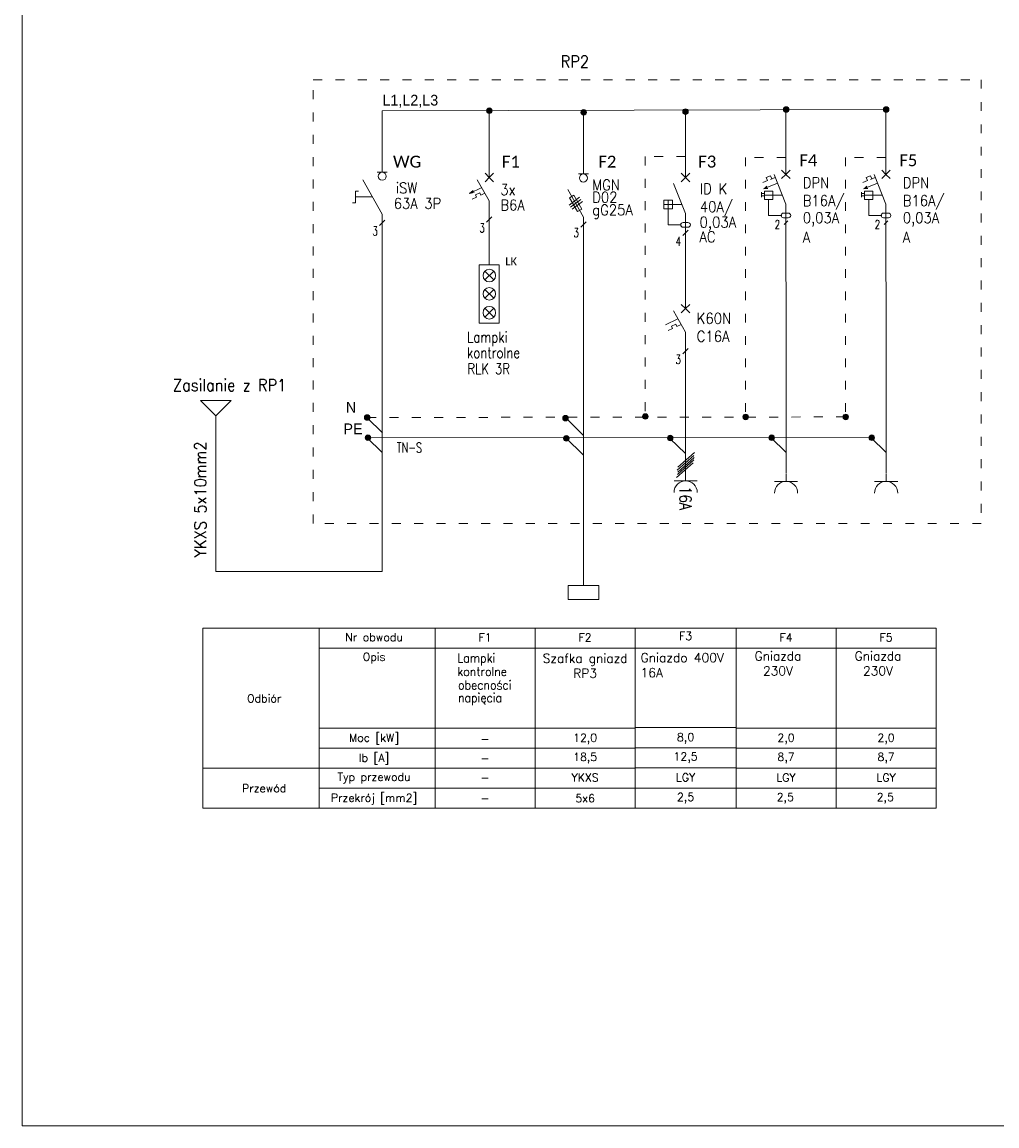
# Model space of a CAD drawing. Header units: millimetres. Extents: x 730 to 10409, y 1134 to 11940.
# Tile 6 of 49: x 756 to 2065, y 5082 to 6565. Entities that reach past the tile are written whole.
import ezdxf
from ezdxf.enums import TextEntityAlignment as Align

# ---------------------------------------------------------------- set-up
doc = ezdxf.new("R2010")
doc.units = ezdxf.units.MM
doc.linetypes.add('ACAD_ISO03W100', pattern=[30, 12, -18])
doc.layers.add('EL_OSP_Gniazda_Adresy', color=7, linetype='Continuous')
doc.layers.add('EL_OSP_Gniazda_Opisy', color=7, linetype='Continuous')
doc.layers.add('Schematy elektryka', color=7, linetype='Continuous', lineweight=9)
doc.styles.add('ELEKTR', font='romans.shx', dxfattribs={"width": 0.7})
doc.styles.add('ELEKTRYKA', font='simplex.shx')
doc.styles.add('SBC_Oz', font='Calibri', dxfattribs={"height": 2})
doc.styles.add('slv1-simplex', font='simplex.shx', dxfattribs={"width": 0.8})
doc.styles.add('STYLE3', font='romans.shx', dxfattribs={"width": 0.7, "height": 20})

# ---------------------------------------------------------------- blocks, each defined once
blk = doc.blocks.new('*U49')
at = {"ltscale": 2}
for p, q in [((-15, 0), (15, 0)), ((0, 0), (0, -10))]:
    blk.add_line(p, q, dxfattribs=at)
blk.add_arc((0, 15), 15, 180, 0, dxfattribs=at)
at = {"layer": 'EL_OSP_Gniazda_Adresy', "ltscale": 2, "width": 0.7}
blk.add_attdef('ADRES', text='', height=19, dxfattribs=at).set_placement((20, 5), align=Align.MIDDLE_LEFT)
at = {"layer": 'EL_OSP_Gniazda_Opisy', "ltscale": 2, "width": 0.7}
blk.add_attdef('LICZBAGNIAZD', text='', height=16, dxfattribs=at).set_placement((0, 15), align=Align.MIDDLE_CENTER)
blk = doc.blocks.new('*U50')
at = {"ltscale": 2}
for p, q in [((-15, 0), (15, 0)), ((0, 0), (0, -10))]:
    blk.add_line(p, q, dxfattribs=at)
blk.add_arc((0, 15), 15, 180, 0, dxfattribs=at)
at = {"layer": 'EL_OSP_Gniazda_Adresy', "ltscale": 2, "width": 0.7}
blk.add_attdef('ADRES', text='', height=19, dxfattribs=at).set_placement((20, 5), align=Align.MIDDLE_LEFT)
at = {"layer": 'EL_OSP_Gniazda_Opisy', "ltscale": 2, "width": 0.7}
blk.add_attdef('LICZBAGNIAZD', text='', height=16, dxfattribs=at).set_placement((0, 15), align=Align.MIDDLE_CENTER)
blk = doc.blocks.new('*U51')
at = {"ltscale": 2}
for p, q in [((-15, 0), (15, 0)), ((0, 0), (0, -10))]:
    blk.add_line(p, q, dxfattribs=at)
blk.add_arc((0, 15), 15, 180, 0, dxfattribs=at)
at = {"layer": 'EL_OSP_Gniazda_Adresy', "ltscale": 2, "width": 0.7}
blk.add_attdef('ADRES', text='', height=19, dxfattribs=at).set_placement((20, 5), align=Align.MIDDLE_LEFT)
at = {"layer": 'EL_OSP_Gniazda_Opisy', "ltscale": 2, "width": 0.7}
blk.add_attdef('LICZBAGNIAZD', text='', height=16, dxfattribs=at).set_placement((0, 15), align=Align.MIDDLE_CENTER)

msp = doc.modelspace()

# ---------------------------------------------------------------- hatches: boundary and pattern name
at = {"layer": 'Schematy elektryka', "lineweight": 15, "ltscale": 20}
h = msp.add_hatch(color=256, dxfattribs=at)
edge = h.paths.add_edge_path()
edge.add_arc((1383.37, 6445.79), 3.71, 0, 360)
h = msp.add_hatch(color=256, dxfattribs=at)
edge = h.paths.add_edge_path()
edge.add_arc((1510.19, 6443.63), 3.71, 0, 360)
h = msp.add_hatch(color=256, dxfattribs=at)
edge = h.paths.add_edge_path()
edge.add_arc((1646.92, 6444.63), 3.71, 0, 360)
h = msp.add_hatch(color=256, dxfattribs=at)
edge = h.paths.add_edge_path()
edge.add_arc((1782.13, 6447.42), 3.71, 0, 360)
h = msp.add_hatch(color=256, dxfattribs=at)
edge = h.paths.add_edge_path()
edge.add_arc((1916.53, 6447.42), 3.71, 0, 360)
h = msp.add_hatch(color=256, dxfattribs=at)
edge = h.paths.add_edge_path()
edge.add_arc((1219.24, 6033.66), 3.71, 0, 360)
h = msp.add_hatch(color=256, dxfattribs=at)
edge = h.paths.add_edge_path()
edge.add_arc((1485.77, 6032.72), 3.71, 0, 360)
h = msp.add_hatch(color=256, dxfattribs=at)
edge = h.paths.add_edge_path()
edge.add_arc((1592.97, 6035.05), 3.71, 0, 360)
h = msp.add_hatch(color=256, dxfattribs=at)
edge = h.paths.add_edge_path()
edge.add_arc((1727.84, 6034.39), 3.71, 0, 360)
h = msp.add_hatch(color=256, dxfattribs=at)
edge = h.paths.add_edge_path()
edge.add_arc((1862.24, 6034.39), 3.71, 0, 360)
h = msp.add_hatch(color=256, dxfattribs=at)
edge = h.paths.add_edge_path()
edge.add_arc((1220.35, 6006.52), 3.71, 0, 360)
h = msp.add_hatch(color=256, dxfattribs=at)
edge = h.paths.add_edge_path()
edge.add_arc((1486.88, 6005.57), 3.71, 0, 360)
h = msp.add_hatch(color=256, dxfattribs=at)
edge = h.paths.add_edge_path()
edge.add_arc((1626.42, 6006.01), 3.71, 0, 360)
h = msp.add_hatch(color=256, dxfattribs=at)
edge = h.paths.add_edge_path()
edge.add_arc((1762.77, 6006.42), 3.71, 0, 360)
h = msp.add_hatch(color=256, dxfattribs=at)
edge = h.paths.add_edge_path()
edge.add_arc((1897.17, 6006.42), 3.71, 0, 360)

# ---------------------------------------------------------------- linework, layer by layer
at = {"layer": 'Schematy elektryka', "lineweight": 15}
for p, q in [((1239.46, 6445.79), (1916.53, 6447.42)), ((1239.46, 6372.55), (1239.46, 6445.79)), ((1383.37, 6372.55), (1383.37, 6445.79)), ((1509.81, 6370.19), (1509.81, 6443.43)), ((1383.37, 6380.75), (1383.37, 6394.19)), ((1239.46, 6385.99), (1239.46, 6385.99)), ((1383.37, 6380.75), (1383.37, 6356.06)), ((1509.81, 6383.63), (1509.81, 6383.63)), ((1232.74, 6363.15), (1246.18, 6363.15)), ((1239.46, 6372.55), (1239.46, 6363.15)), ((1509.81, 6370.19), (1509.81, 6360.79)), ((1781.84, 6360.32), (1776.1, 6366.05)), ((1781.84, 6360.32), (1787.57, 6366.05)), ((1916.24, 6360.32), (1910.5, 6366.05)), ((1916.24, 6360.32), (1921.97, 6366.05)), ((1239.57, 6306.79), (1213.31, 6353.17)), ((1383.37, 6324.82), (1367.12, 6352.98)), ((1383.37, 6356.06), (1377.64, 6361.8)), ((1383.37, 6356.06), (1377.64, 6350.33)), ((1383.37, 6356.06), (1389.11, 6361.8)), ((1383.37, 6356.06), (1389.11, 6350.33)), ((1503.09, 6360.79), (1516.53, 6360.79)), ((1646.98, 6356.06), (1641.25, 6361.79)), ((1646.98, 6356.06), (1641.25, 6350.32)), ((1646.98, 6356.06), (1652.72, 6361.79)), ((1646.98, 6356.06), (1652.72, 6350.32)), ((1781.84, 6360.32), (1776.1, 6354.58)), ((1781.84, 6360.32), (1787.57, 6354.58)), ((1916.24, 6360.32), (1910.5, 6354.58)), ((1916.24, 6360.32), (1921.97, 6354.58)), ((1203.59, 6329.98), (1203.59, 6337.76)), ((1203.59, 6337.76), (1207.83, 6337.76)), ((1373.19, 6342.46), (1356.54, 6334.7)), ((1361.59, 6338.79), (1356.54, 6334.7)), ((1356.54, 6334.7), (1362.92, 6335.93)), ((1370.51, 6335.31), (1364.79, 6332.65)), ((1364.79, 6332.65), (1366.13, 6329.79)), ((1371.84, 6332.46), (1370.51, 6335.31)), ((1377.45, 6335.07), (1371.84, 6332.46)), ((1199.34, 6322.2), (1203.59, 6322.2)), ((1226.44, 6329.98), (1203.59, 6329.98)), ((1203.59, 6329.98), (1203.59, 6322.2)), ((1366.13, 6329.79), (1360.41, 6327.13)), ((1383.37, 6324.82), (1383.37, 6300.13)), ((1239.57, 5826.68), (1239.57, 6306.79)), ((1781.84, 6289.92), (1782.01, 6142.5)), ((1916.24, 6289.92), (1916.41, 6142.5)), ((1239.57, 6278.47), (1239.57, 6278.47)), ((1782.01, 6142.5), (1782.01, 5958.91)), ((1916.41, 6142.5), (1916.41, 5958.91)), ((1239.68, 6012.97), (1219.08, 6033.15)), ((1509.81, 6009.64), (1486.24, 6033.04)), ((1239.57, 5986.41), (1218.98, 6006.59)), ((1509.81, 5983.19), (1485.84, 6006.64)), ((1782.01, 5986.41), (1761.42, 6006.59)), ((1916.41, 5986.41), (1895.82, 6006.59)), ((1154.57, 5750.51), (998.67, 5750.51)), ((1154.57, 5508.59), (1154.57, 5750.51)), ((1154.57, 5723.63), (1310.48, 5723.63)), ((1310.48, 5723.63), (1444.88, 5723.63)), ((1444.88, 5723.63), (1579.28, 5723.63)), ((1714.81, 5723.63), (1849.21, 5723.63)), ((1849.21, 5723.63), (1983.61, 5723.63)), ((1154.57, 5616.11), (1310.48, 5616.11)), ((1310.48, 5616.11), (1444.88, 5616.11)), ((1444.88, 5616.11), (1579.28, 5616.11)), ((1714.81, 5616.11), (1849.21, 5616.11)), ((1849.21, 5616.11), (1983.61, 5616.11)), ((1154.57, 5589.23), (1310.48, 5589.23)), ((1310.48, 5589.23), (1444.88, 5589.23)), ((1444.88, 5589.23), (1579.28, 5589.23)), ((1714.81, 5589.23), (1849.21, 5589.23)), ((1849.21, 5589.23), (1983.61, 5589.23)), ((1106.19, 5562.35), (998.67, 5562.35)), ((1106.19, 5562.35), (1229.84, 5562.35)), ((1106.19, 5562.35), (1310.48, 5562.35)), ((1310.48, 5562.35), (1444.88, 5562.35)), ((1444.88, 5562.35), (1579.28, 5562.35)), ((1714.81, 5562.35), (1849.21, 5562.35)), ((1849.21, 5562.35), (1983.61, 5562.35)), ((1154.57, 5535.47), (1310.48, 5535.47)), ((1310.48, 5535.47), (1444.88, 5535.47)), ((1444.88, 5535.47), (1579.28, 5535.47)), ((1714.81, 5535.47), (1849.21, 5535.47)), ((1849.21, 5535.47), (1983.61, 5535.47)), ((998.67, 5508.59), (1154.57, 5508.59)), ((1052.43, 5508.59), (1052.43, 5508.59))]:
    msp.add_line(p, q, dxfattribs=at)
at = {"layer": 'Schematy elektryka'}
for p, q in [((1646.98, 6355.31), (1646.98, 6444.16)), ((1646.98, 6287.61), (1646.98, 6207.96)), ((1646.98, 6227.08), (1646.98, 6179.89)), ((1646.98, 6205.56), (1646.98, 6205.56)), ((1646.98, 6179.89), (1641.2, 6185.67)), ((1646.98, 6179.89), (1652.76, 6185.67)), ((1646.98, 6148.41), (1630.6, 6176.78)), ((1646.98, 6179.89), (1641.2, 6174.11)), ((1646.98, 6179.89), (1652.76, 6174.11)), ((1636.72, 6166.18), (1619.95, 6158.36)), ((1634.02, 6158.98), (1628.26, 6156.3)), ((1628.26, 6156.3), (1629.6, 6153.42)), ((1635.36, 6156.1), (1634.02, 6158.98)), ((1641.02, 6158.74), (1635.36, 6156.1)), ((1629.6, 6153.42), (1623.84, 6150.73)), ((1646.98, 6148.41), (1646.98, 6123.53)), ((1647.11, 6123.53), (1647.11, 5958.91)), ((1015.9, 6036), (995.38, 6056.52)), ((995.38, 6056.52), (1015.9, 6056.52)), ((1015.9, 6056.52), (1036.42, 6056.52)), ((1036.42, 6056.52), (1015.9, 6036)), ((1646.76, 5985.22), (1626.01, 6005.55)), ((1635.84, 5962.91), (1658.11, 5982.63)), ((1636, 5957.05), (1658.28, 5976.76)), ((1636.49, 5960.14), (1658.77, 5979.86)), ((1636.83, 5966.82), (1659.11, 5986.53)), ((1635.01, 5953.14), (1657.28, 5972.86)), ((998.67, 5750.51), (998.67, 5508.59)), ((1579.28, 5723.86), (1714.81, 5723.86)), ((1579.28, 5617.01), (1714.81, 5617.01)), ((1579.28, 5589.91), (1714.81, 5589.91)), ((1579.28, 5562.8), (1714.81, 5562.8)), ((1579.28, 5535.69), (1714.81, 5535.69))]:
    msp.add_line(p, q, dxfattribs=at)
at = {"layer": 'Schematy elektryka', "lineweight": 15, "ltscale": 0.6}
for p, q in [((1781.84, 6360.32), (1781.84, 6445.18)), ((1916.24, 6360.32), (1916.24, 6445.18)), ((1383.37, 6300.13), (1383.37, 6238.7)), ((1509.81, 6302.7), (1509.81, 5807.96)), ((1015.9, 5826.68), (1239.57, 5826.68))]:
    msp.add_line(p, q, dxfattribs=at)
at = {"layer": 'Schematy elektryka', "linetype": 'ACAD_ISO03W100', "lineweight": 9}
for p, q in [((1646.98, 6384.29), (1592.75, 6384.29)), ((1592.75, 6384.29), (1592.75, 6035.63)), ((1781.71, 6383.09), (1727.48, 6383.09)), ((1727.48, 6383.09), (1727.48, 6034.43)), ((1916.11, 6383.09), (1861.88, 6383.09)), ((1861.88, 6383.09), (1861.88, 6034.43))]:
    msp.add_line(p, q, dxfattribs=at)
at = {"layer": 'Schematy elektryka', "ltscale": 2}
for p, q in [((1646.98, 6356.06), (1646.98, 6378.61)), ((1646.98, 6307.68), (1630.86, 6347.98)), ((1629.25, 6319.77), (1617.97, 6319.77)), ((1623.61, 6325.42), (1623.61, 6314.13)), ((1646.98, 6277.06), (1646.98, 6307.68)), ((1650.61, 6285.31), (1643.35, 6278.05)), ((1650.61, 6126.49), (1643.35, 6119.24))]:
    msp.add_line(p, q, dxfattribs=at)
at = {"layer": 'Schematy elektryka', "lineweight": 15, "ltscale": 4}
for p, q in [((1750.76, 6349.35), (1757.05, 6351.87)), ((1751.54, 6340.86), (1770.57, 6348.48)), ((1761.25, 6353.55), (1767.54, 6356.06)), ((1885.16, 6349.35), (1891.45, 6351.87)), ((1885.94, 6340.86), (1904.97, 6348.48)), ((1895.65, 6353.55), (1901.94, 6356.06)), ((1749.08, 6329.85), (1749.08, 6336.25)), ((1753.08, 6334.61), (1749.08, 6334.61)), ((1753.04, 6341.46), (1756.24, 6344.66)), ((1753.04, 6341.46), (1757.56, 6341.35)), ((1883.48, 6329.85), (1883.48, 6336.25)), ((1887.48, 6334.61), (1883.48, 6334.61)), ((1887.44, 6341.46), (1890.64, 6344.66)), ((1887.44, 6341.46), (1891.96, 6341.35)), ((1753.08, 6331.41), (1749.08, 6331.41)), ((1887.48, 6331.41), (1883.48, 6331.41))]:
    msp.add_line(p, q, dxfattribs=at)
at = {"layer": 'Schematy elektryka', "lineweight": 15, "ltscale": 2}
for p, q in [((1781.84, 6320.32), (1765.84, 6360.32)), ((1916.24, 6320.32), (1900.24, 6360.32)), ((1764.24, 6332.32), (1753.04, 6332.32)), ((1781.84, 6289.92), (1781.84, 6320.32)), ((1898.64, 6332.32), (1887.44, 6332.32)), ((1916.24, 6289.92), (1916.24, 6320.32)), ((1386.97, 6303.07), (1379.77, 6295.87)), ((1243.17, 6298.96), (1235.97, 6291.76)), ((1513.41, 6296.6), (1506.21, 6289.4)), ((1784.34, 6297.77), (1779.34, 6292.77)), ((1918.74, 6297.77), (1913.74, 6292.77)), ((1389.31, 6230.25), (1377.44, 6218.38)), ((1389.31, 6218.38), (1377.44, 6230.25)), ((1389.31, 6205.64), (1377.44, 6193.76)), ((1389.31, 6193.76), (1377.44, 6205.64)), ((1389.31, 6180.31), (1377.44, 6168.43)), ((1389.31, 6168.43), (1377.44, 6180.31))]:
    msp.add_line(p, q, dxfattribs=at)
at = {"layer": 'Schematy elektryka', "lineweight": 18}
for p, q in [((1509.81, 6302.7), (1488.8, 6339.81)), ((1490.61, 6319.11), (1504.5, 6329.58)), ((1492.36, 6316.02), (1506.26, 6326.49)), ((1494.85, 6313.48), (1508.75, 6323.95))]:
    msp.add_line(p, q, dxfattribs=at)
at = {"layer": 'Schematy elektryka', "ltscale": 5}
for p, q in [((1624.41, 6319.77), (1642.15, 6319.77)), ((1623.61, 6292.37), (1623.61, 6314.13)), ((1640.53, 6292.37), (1623.61, 6292.37)), ((1643.76, 6295.59), (1650.21, 6295.59)), ((1643.76, 6289.15), (1650.21, 6289.15))]:
    msp.add_line(p, q, dxfattribs=at)
at = {"layer": 'Schematy elektryka', "lineweight": 15, "ltscale": 5}
for p, q in [((1758.64, 6305.12), (1758.64, 6326.72)), ((1759.44, 6332.32), (1777.04, 6332.32)), ((1893.04, 6305.12), (1893.04, 6326.72)), ((1893.84, 6332.32), (1911.44, 6332.32)), ((1775.44, 6305.12), (1758.64, 6305.12)), ((1778.64, 6308.32), (1785.04, 6308.32)), ((1909.84, 6305.12), (1893.04, 6305.12)), ((1913.04, 6308.32), (1919.44, 6308.32)), ((1778.64, 6301.92), (1785.04, 6301.92)), ((1913.04, 6301.92), (1919.44, 6301.92))]:
    msp.add_line(p, q, dxfattribs=at)
at = {"layer": 'Schematy elektryka', "lineweight": 9}
msp.add_line((1015.9, 5826.68), (1015.9, 6036), dxfattribs=at)
at = {"layer": 'Schematy elektryka', "linetype": 'ACAD_ISO03W100'}
msp.add_line((1219.24, 6033.66), (1862.24, 6034.39), dxfattribs=at)
at = {"layer": 'Schematy elektryka', "linetype": 'ByBlock', "lineweight": 15, "ltscale": 0.7}
msp.add_line((1218.98, 6006.59), (1895.82, 6006.32), dxfattribs=at)
at = {"layer": 'Schematy elektryka'}
for points in [[(755.65, 8051.85), (4955.65, 8051.85), (4955.65, 5081.85), (755.65, 5081.85)], [(1579.28, 5508.59), (1579.28, 5750.65), (1714.81, 5750.65), (1714.81, 5508.59)]]:
    msp.add_lwpolyline(points, close=True, dxfattribs=at)
at = {"layer": 'Schematy elektryka', "linetype": 'ACAD_ISO03W100'}
msp.add_lwpolyline([(1146.86, 6487.5), (2044.32, 6487.5), (2044.32, 5891.38), (1146.86, 5891.38)], close=True, dxfattribs=at)
at = {"layer": 'Schematy elektryka', "lineweight": 15, "ltscale": 4}
for points in [[(1757.05, 6351.87), (1757.05, 6351.87), (1755.38, 6356.06), (1761.07, 6358.33), (1762.75, 6354.15)], [(1891.45, 6351.87), (1891.45, 6351.87), (1889.78, 6356.06), (1895.47, 6358.33), (1897.15, 6354.15)]]:
    msp.add_lwpolyline(points, dxfattribs=at)
at = {"layer": 'Schematy elektryka', "lineweight": 15, "ltscale": 2}
for points in [[(1753.04, 6337.92), (1764.24, 6337.92), (1764.24, 6326.72), (1753.04, 6326.72)], [(1887.44, 6337.92), (1898.64, 6337.92), (1898.64, 6326.72), (1887.44, 6326.72)]]:
    msp.add_lwpolyline(points, close=True, dxfattribs=at)
at = {"layer": 'Schematy elektryka', "lineweight": 18}
msp.add_lwpolyline([(1501.94, 6310.36), (1507.53, 6313.58), (1496.77, 6332.21), (1491.19, 6328.98)], close=True, dxfattribs=at)
at = {"layer": 'Schematy elektryka', "ltscale": 2}
msp.add_lwpolyline([(1617.97, 6325.42), (1629.25, 6325.42), (1629.25, 6314.13), (1617.97, 6314.13)], close=True, dxfattribs=at)
at = {"layer": 'Schematy elektryka', "lineweight": 15}
for points in [[(1396.82, 6238.95), (1396.82, 6160.45), (1369.93, 6160.45), (1369.93, 6238.95)], [(1310.48, 5508.59), (1310.48, 5750.51), (1444.88, 5750.51), (1444.88, 5508.59)], [(1444.88, 5508.59), (1444.88, 5750.51), (1579.28, 5750.51), (1579.28, 5508.59)], [(1714.81, 5508.59), (1714.81, 5750.51), (1849.21, 5750.51), (1849.21, 5508.59)], [(1849.21, 5508.59), (1849.21, 5750.51), (1983.61, 5750.51), (1983.61, 5508.59)]]:
    msp.add_lwpolyline(points, close=True, dxfattribs=at)
at = {"layer": 'Schematy elektryka', "lineweight": 15, "ltscale": 0.6}
msp.add_lwpolyline([(1530.31, 5807.96), (1489.32, 5807.96), (1489.32, 5789.14), (1530.31, 5789.14)], close=True, dxfattribs=at)
at = {"layer": 'Schematy elektryka', "lineweight": 15}
msp.add_lwpolyline([(1106.19, 5508.59), (1310.48, 5508.59), (1310.48, 5750.51), (1106.19, 5750.51)], dxfattribs=at)
at = {"layer": 'Schematy elektryka', "lineweight": 15, "ltscale": 20}
for centre in [(1383.37, 6445.79), (1510.19, 6443.63), (1646.92, 6444.63), (1782.13, 6447.42), (1916.53, 6447.42), (1219.24, 6033.66), (1485.77, 6032.72), (1592.97, 6035.05), (1727.84, 6034.39), (1862.24, 6034.39), (1220.35, 6006.52), (1486.88, 6005.57), (1626.42, 6006.01), (1762.77, 6006.42), (1897.17, 6006.42)]:
    msp.add_circle(centre, 3.71, dxfattribs=at)
at = {"layer": 'Schematy elektryka', "lineweight": 15}
for centre, radius in [((1239.46, 6357.77), 5.38), ((1509.81, 6355.41), 5.38), ((1383.37, 6224.32), 8.4), ((1383.37, 6199.7), 8.4), ((1383.37, 6174.37), 8.4)]:
    msp.add_circle(centre, radius, dxfattribs=at)
at = {"layer": 'Schematy elektryka', "lineweight": 15, "ltscale": 4}
for centre in [(1775.44, 6305.12), (1909.84, 6305.12)]:
    msp.add_circle(centre, 0.4, dxfattribs=at)
at = {"layer": 'Schematy elektryka', "ltscale": 4}
msp.add_circle((1640.53, 6292.37), 0.403, dxfattribs=at)
at = {"layer": 'Schematy elektryka', "lineweight": 15, "ltscale": 5}
for centre, start, end in [((1778.64, 6305.12), 90, 270), ((1785.04, 6305.12), 270, 90), ((1913.04, 6305.12), 90, 270), ((1919.44, 6305.12), 270, 90)]:
    msp.add_arc(centre, 3.2, start, end, dxfattribs=at)
at = {"layer": 'Schematy elektryka', "ltscale": 5}
for centre, start, end in [((1643.76, 6292.37), 90, 270), ((1650.21, 6292.37), 270, 90)]:
    msp.add_arc(centre, 3.22, start, end, dxfattribs=at)

# ---------------------------------------------------------------- block references
at = {"layer": 'Schematy elektryka', "lineweight": 15, "ltscale": 2, "xscale": 1.040000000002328, "yscale": 1.040000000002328, "zscale": 1.040000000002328, "rotation": 180}
for name, p in [('*U49', (1647.11, 5948.51)), ('*U50', (1782.01, 5947.77)), ('*U51', (1916.41, 5947.77))]:
    msp.add_blockref(name, p, dxfattribs=at)

# ---------------------------------------------------------------- texts
at = {"layer": 'Schematy elektryka', "lineweight": 15, "style": 'ELEKTRYKA', "width": 0.9}
for s, p in [('RP2', (1498.19, 6511.86)), ('Zasilanie z RP1', (1034.47, 6077.58))]:
    msp.add_text(s, height=16, dxfattribs=at).set_placement(p, align=Align.MIDDLE)
at = {"layer": 'Schematy elektryka', "lineweight": 15, "ltscale": 2, "style": 'ELEKTR'}
for s, height, width, p in [('iSW', 14.4, 0.9, (1257.69, 6342.1)), ('MGN', 14.4, 0.9, (1521.67, 6346.17)), ('DPN', 14.4, 0.9, (1804.47, 6348.96)), ('DPN', 14.4, 0.9, (1938.87, 6348.96)), ('3x', 14.4, 0.9, (1398.19, 6339.74)), ('D02', 14.4, 0.9, (1521.67, 6329.64)), ('B16A/', 14.4, 0.9, (1804.47, 6324.96)), ('B16A/', 14.4, 0.9, (1938.87, 6324.96)), ('63A 3P', 14.4, 0.9, (1255, 6321.24)), ('B6A', 14.4, 0.9, (1398.19, 6319.08)), ('gG25A', 14.4, 0.9, (1521.67, 6312.62)), ('0,03A', 14.4, 0.9, (1804.47, 6302.02)), ('0,03A', 14.4, 0.9, (1938.87, 6302.02)), ('3', 12, 0.7, (1226.27, 6284.24)), ('3', 12, 0.7, (1370.08, 6288.35)), ('2', 12, 0.7, (1766.77, 6292.97)), ('2', 12, 0.7, (1901.17, 6292.97)), ('3', 12, 0.7, (1496.52, 6281.88)), ('Lampki', 14.4, 0.8, (1353.55, 6141.68)), ('kontrolne', 14.4, 0.8, (1353.55, 6120.67)), ('RLK 3R', 14.4, 0.8, (1353.93, 6099.16)), ('Lampki', 12, 0.9, (1340.5, 5710.44)), ('kontrolne', 12, 0.9, (1340.5, 5692.36)), ('obecności', 12, 0.9, (1341.27, 5674.18)), ('napięcia', 12, 0.9, (1341.27, 5657.13))]:
    msp.add_text(s, height=height, dxfattribs=dict(at, width=width)).set_placement(p, align=Align.MIDDLE_LEFT)
at = {"layer": 'Schematy elektryka', "ltscale": 2, "style": 'ELEKTR'}
for s, height, width, p in [('ID K', 14.508, 0.9, (1666.19, 6340.93)), ('40A/', 14.508, 0.9, (1666.19, 6316.75)), ('0,03A', 14.508, 0.9, (1665.85, 6296.06)), ('4', 12.09, 0.7, (1633.58, 6270.48)), ('AC', 14.508, 0.9, (1665.55, 6276.37)), ('K60N', 14.508, 0.9, (1661.91, 6166.81)), ('C16A', 14.508, 0.9, (1661.91, 6142.63)), ('3', 12.09, 0.7, (1633.58, 6111.67))]:
    msp.add_text(s, height=height, dxfattribs=dict(at, width=width)).set_placement(p, align=Align.MIDDLE_LEFT)
at = {"layer": 'Schematy elektryka', "lineweight": 18, "ltscale": 2, "style": 'ELEKTR', "width": 0.9}
for p in [(1804.47, 6275.79), (1938.87, 6275.79)]:
    msp.add_text('A', height=14.4, dxfattribs=at).set_placement(p, align=Align.MIDDLE_LEFT)
at = {"layer": 'Schematy elektryka', "lineweight": 15, "style": 'ELEKTRYKA', "width": 0.9}
msp.add_text('YKXS 5x10mm2', height=16, rotation=90, dxfattribs=at).set_placement((995.18, 5923.71), align=Align.MIDDLE)
at = {"layer": 'Schematy elektryka', "lineweight": 15, "style": 'ELEKTRYKA'}
for s, p in [('Nr obwodu', (1228.55, 5738.54)), ('Opis', (1228.55, 5710.63)), ('Odbiór', (1080.95, 5656.43)), ('Moc [kW]', (1228.55, 5602.67)), ('Ib [A]', (1228.55, 5575.79)), ('Typ przewodu', (1228.55, 5548.91)), ('Przewód', (1080.95, 5535.47)), ('Przekrój [mm2]', (1228.55, 5522.03))]:
    msp.add_text(s, height=10.752, dxfattribs=at).set_placement(p, align=Align.MIDDLE)
at = {"layer": 'Schematy elektryka', "lineweight": 15, "char_height": 14.4, "attachment_point": 1}
for s, insert, width in [('L1,L2,L3', (1239.74, 6467.18), 8.1082), ('N', (1190.59, 6054.47), 8.1082), ('PE', (1187.4, 6025.59), 9.9508)]:
    msp.add_mtext(s, dxfattribs=dict(at, insert=insert, width=width))
at = {"layer": 'Schematy elektryka', "lineweight": 15, "ltscale": 0.6, "insert": (1259.08, 5999.92), "char_height": 13.44, "width": 57.1148, "attachment_point": 1, "style": 'STYLE3'}
msp.add_mtext('TN-S', dxfattribs=at)
at = {"layer": 'Schematy elektryka', "insert": (1654.9, 5940.93), "char_height": 16, "attachment_point": 1, "rotation": 270, "style": 'slv1-simplex'}
msp.add_mtext_dynamic_manual_height_columns('16A', width=62.1915, gutter_width=12.5, heights=[0], dxfattribs=at)
at = {"layer": 'Schematy elektryka', "lineweight": 15, "style": 'ELEKTRYKA'}
for s, insert, char_height, width, attachment_point in [('F1', (1377.68, 5738.12), 10.752, 115.9378, 5), ('F2', (1512.08, 5738.12), 10.752, 115.9378, 5), ('F4', (1782.01, 5738.12), 10.752, 115.9378, 5), ('F5', (1916.41, 5738.12), 10.752, 115.9378, 5), ('Szafka gniazd RP3', (1512.08, 5716.03), 12, 134.4, 2), ('Gniazda 230V', (1771.17, 5719.23), 12, 80, 2), ('Gniazda 230V', (1905.57, 5719.23), 12, 80, 2), ('12,0', (1512.08, 5601.78), 10.752, 134.4, 5), ('2,0', (1782.01, 5601.78), 10.752, 134.4, 5), ('2,0', (1916.41, 5601.78), 10.752, 134.4, 5), ('-', (1377.68, 5601.78), 10.75, 134.4, 5), ('-', (1377.68, 5576.03), 10.75, 134.4, 5), ('18,5', (1512.08, 5576.03), 10.752, 134.4, 5), ('8,7', (1782.01, 5576.03), 10.752, 134.4, 5), ('8,7', (1916.41, 5576.03), 10.752, 134.4, 5), ('-', (1377.68, 5549.86), 10.75, 134.4, 5), ('YKXS', (1512.08, 5549.86), 10.752, 134.4, 5), ('LGY', (1782.01, 5549.86), 10.752, 134.4, 5), ('LGY', (1916.41, 5549.86), 10.752, 134.4, 5), ('-', (1377.68, 5522.01), 10.75, 134.4, 5), ('5x6', (1512.08, 5522.01), 10.752, 134.4, 5), ('2,5', (1780.98, 5522.01), 10.752, 134.4, 5), ('2,5', (1915.38, 5522.01), 10.752, 134.4, 5)]:
    msp.add_mtext(s, dxfattribs=dict(at, insert=insert, char_height=char_height, width=width, attachment_point=attachment_point))
at = {"layer": 'Schematy elektryka', "style": 'ELEKTRYKA'}
for s, insert, char_height, width, attachment_point in [('F3', (1647.04, 5740.06), 10.843, 116.9157, 5), ('Gniazdo 400V 16A', (1586.57, 5717.03), 12.09, 128.2372, 1), ('8,0', (1647.04, 5602.56), 10.843, 135.5336, 5), ('12,5', (1647.04, 5576.59), 10.843, 135.5336, 5), ('LGY', (1647.04, 5550.21), 10.843, 135.5336, 5), ('2,5', (1647.04, 5522.12), 10.843, 135.5336, 5)]:
    msp.add_mtext(s, dxfattribs=dict(at, insert=insert, char_height=char_height, width=width, attachment_point=attachment_point))
at = {"layer": 'Schematy elektryka', "lineweight": 15, "style": 'SBC_Oz'}
for tag, p, height in [('WG', (1254, 6369.35), 16), ('F1', (1400.24, 6369.35), 16), ('F2', (1529.86, 6369.39), 16), ('F4', (1799.79, 6371.22), 16), ('F5', (1934.19, 6371.22), 16), ('LK', (1404.78, 6238.01), 10.75)]:
    msp.add_attdef(tag, p, '', height=height, dxfattribs=at)
at = {"layer": 'Schematy elektryka', "style": 'SBC_Oz'}
msp.add_attdef('F3', (1663.97, 6369.39), '', height=16.12, dxfattribs=at)

doc.saveas('drawing.dxf')
